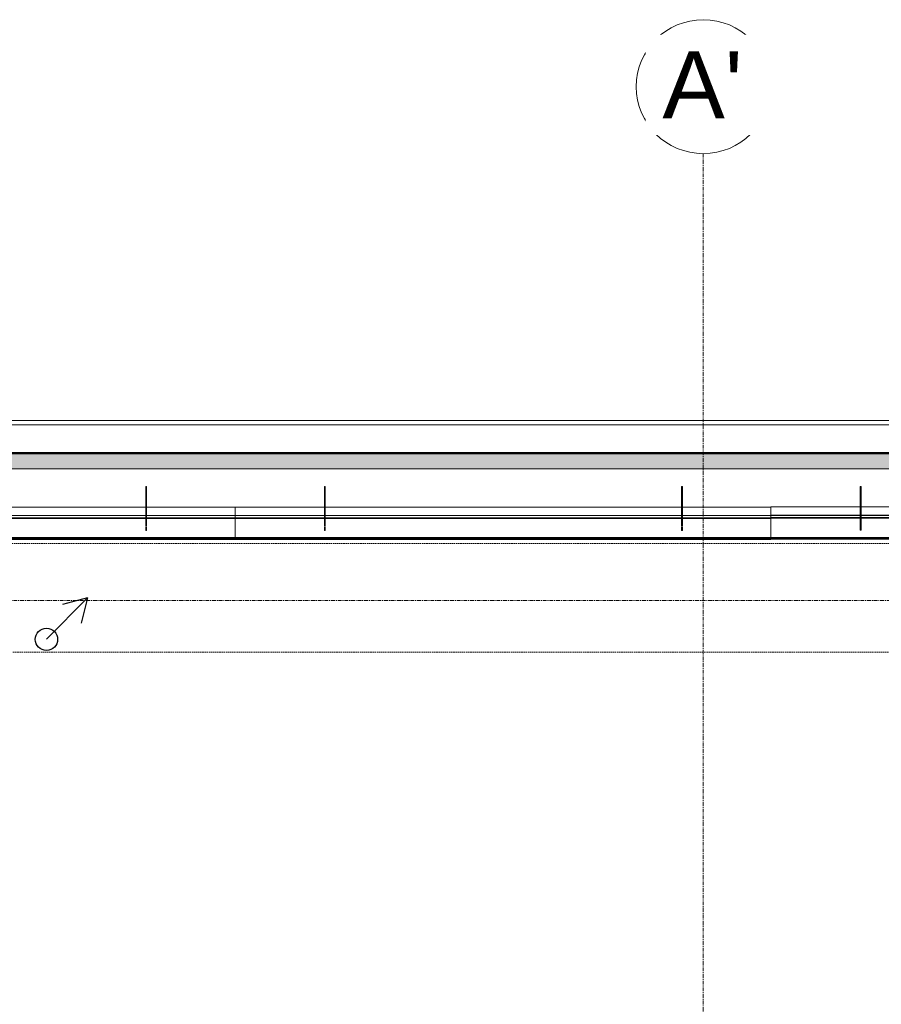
# Model space of a CAD drawing. Header units: millimetres. Extents: x -37728 to 44100, y 631619 to 691915.
# Tile 163 of 256: x -33853 to -30959, y 676766 to 680073. Entities that reach past the tile are written whole.
import ezdxf

# ---------------------------------------------------------------- set-up
doc = ezdxf.new("R2010")
doc.units = ezdxf.units.MM
doc.linetypes.add('Linia siatki', pattern=[2.2225, 1.27, -0.3175, 0.3175, -0.3175])
doc.linetypes.add('Ukryty', pattern=[0.714375, 0.47625, -0.238125])
doc.layers.add('_XREF', color=7, linetype='Continuous')
for name, color, linetype, lineweight in [('A-DETL-HDLN', 252, 'Ukryty', 5), ('A-DETL-MBND', 252, 'Continuous', 5), ('A-ROOF-OTLN', 252, 'Continuous', 5), ('A-ROOF-PATT', 252, 'Continuous', 5), ('ins-kanaliza wentylacja', 2, 'Continuous', 30), ('S-GRID', 252, 'Continuous', 5), ('S-GRID-IDEN', 252, 'Continuous', 5)]:
    doc.layers.add(name, color=color, linetype=linetype, lineweight=lineweight)
doc.styles.add('Arial_2', font='arial.ttf', dxfattribs={"height": 22.5})

# ---------------------------------------------------------------- blocks, each defined once
blk = doc.blocks.new('Construction_Roof-Accessories_Lindab_KOTEGL - Construction_Roof-Accessories_Lindab_KOTEGL-9237828-Dach PB')
at = {"layer": 'A-DETL-MBND', "color": 252}
for p, q in [((63736.98, 66350.74), (63736.68, 66350.74)), ((63736.68, 66350.74), (63736.68, 66350.39)), ((63736.68, 66350.7), (63736.68, 66348.88)), ((63736.68, 66345.81), (63736.68, 66350.39)), ((63736.68, 66346.59), (63736.68, 66348.88)), ((63736.68, 66348.88), (63736.68, 66347.04)), ((63736.98, 66350.39), (63736.98, 66350.74)), ((63736.98, 66348.88), (63736.98, 66350.7)), ((63736.98, 66350.39), (63736.98, 66345.81)), ((63736.98, 66348.88), (63736.98, 66346.59)), ((63736.98, 66348.88), (63736.98, 66348.84)), ((63736.98, 66347.04), (63736.98, 66348.88)), ((63736.98, 66348.84), (63736.98, 66348.18)), ((63736.68, 66345.88), (63736.68, 66348.18)), ((63736.68, 66347.04), (63736.68, 66346.39)), ((63736.98, 66347.04), (63736.68, 66347.04)), ((63736.68, 66346.21), (63736.68, 66346.39)), ((63736.68, 66346.32), (63736.68, 66346.39)), ((63736.68, 66346.39), (63736.68, 66346.32)), ((63736.68, 66346.16), (63736.68, 66346.3)), ((63736.68, 66346.29), (63736.68, 66345.92)), ((63736.68, 66345.93), (63736.68, 66346.21)), ((63736.68, 66345.92), (63736.68, 66346.16)), ((63736.68, 66345.69), (63736.68, 66345.93)), ((63736.68, 66345.59), (63736.68, 66345.91)), ((63736.68, 66345.91), (63736.68, 66345.59)), ((63736.68, 66345.81), (63736.68, 66345.12)), ((63736.68, 66345.32), (63736.68, 66345.68)), ((63736.68, 66345.23), (63736.68, 66345.56)), ((63736.68, 66345.56), (63736.68, 66345.23)), ((63736.68, 66343.86), (63736.68, 66345.31)), ((63736.68, 66344.09), (63736.68, 66345.2)), ((63736.68, 66345.2), (63736.68, 66343.88)), ((63736.68, 66343.82), (63736.68, 66345.12)), ((63736.98, 66348.18), (63736.98, 66345.88)), ((63736.98, 66346.39), (63736.98, 66347.04)), ((63736.98, 66346.59), (63736.98, 66346.06)), ((63736.98, 66346.39), (63736.98, 66346.32)), ((63736.98, 66346.39), (63736.98, 66346.21)), ((63736.98, 66346.32), (63736.98, 66346.39)), ((63736.98, 66346.3), (63736.98, 66346.16)), ((63736.98, 66345.92), (63736.98, 66346.29)), ((63736.98, 66346.21), (63736.98, 66345.93)), ((63736.98, 66346.16), (63736.98, 66345.92)), ((63736.98, 66346.06), (63736.98, 66345.92)), ((63736.98, 66345.93), (63736.98, 66345.69)), ((63736.98, 66345.91), (63736.98, 66345.59)), ((63736.98, 66345.59), (63736.98, 66345.91)), ((63736.98, 66345.12), (63736.98, 66345.81)), ((63736.98, 66345.68), (63736.98, 66345.32)), ((63736.98, 66345.56), (63736.98, 66345.23)), ((63736.98, 66345.23), (63736.98, 66345.56)), ((63736.98, 66345.31), (63736.98, 66343.86)), ((63736.98, 66345.2), (63736.98, 66344.84)), ((63736.98, 66343.88), (63736.98, 66345.2)), ((63736.98, 66345.12), (63736.98, 66343.82)), ((63736.68, 66343.84), (63736.68, 66344.09)), ((63736.68, 66343.85), (63736.68, 66343.89)), ((63736.68, 66343.88), (63736.68, 66343.89)), ((63736.68, 66343.66), (63736.68, 66343.74)), ((63736.68, 66343.73), (63736.68, 66343.43)), ((63736.68, 66341.02), (63736.68, 66343.73)), ((63736.68, 66343.43), (63736.68, 66343.72)), ((63736.68, 66343.39), (63736.68, 66343.72)), ((63736.68, 66343.48), (63736.68, 66343.71)), ((63736.68, 66343.43), (63736.68, 66343.66)), ((63736.68, 66343.18), (63736.68, 66343.43)), ((63736.68, 66343.09), (63736.68, 66343.41)), ((63736.68, 66343.41), (63736.68, 66341.06)), ((63736.68, 66342.82), (63736.68, 66343.18)), ((63736.68, 66341.95), (63736.68, 66343.09)), ((63736.68, 66341.68), (63736.68, 66342.82)), ((63736.68, 66341.59), (63736.68, 66341.95)), ((63736.98, 66344.84), (63736.98, 66344.45)), ((63736.98, 66344.45), (63736.98, 66344.09)), ((63736.98, 66344.09), (63736.98, 66343.84)), ((63736.98, 66343.89), (63736.98, 66343.85)), ((63736.98, 66343.74), (63736.98, 66343.43)), ((63736.98, 66343.73), (63736.98, 66341.02)), ((63736.98, 66343.43), (63736.98, 66343.73)), ((63736.98, 66343.72), (63736.98, 66343.61)), ((63736.98, 66343.72), (63736.98, 66343.56)), ((63736.98, 66343.71), (63736.98, 66343.48)), ((63736.98, 66343.61), (63736.98, 66343.39)), ((63736.98, 66343.43), (63736.98, 66343.18)), ((63736.98, 66343.41), (63736.98, 66343.09)), ((63736.98, 66341.06), (63736.98, 66343.41)), ((63736.98, 66343.18), (63736.98, 66342.82)), ((63736.98, 66343.09), (63736.98, 66341.95)), ((63736.98, 66342.82), (63736.98, 66342.44)), ((63736.98, 66342.44), (63736.98, 66342.05)), ((63736.98, 66342.05), (63736.98, 66341.68)), ((63736.98, 66341.95), (63736.98, 66341.59)), ((63736.68, 66341.11), (63736.68, 66341.68)), ((63736.68, 66341.06), (63736.68, 66341.59)), ((63736.68, 66341.01), (63736.68, 66341.11)), ((63736.68, 66340.98), (63736.68, 66340.92)), ((63736.68, 66340.34), (63736.68, 66340.98)), ((63736.68, 66340.92), (63736.68, 66340.97)), ((63736.68, 66340.89), (63736.68, 66340.95)), ((63736.68, 66340.89), (63736.68, 66340.92)), ((63736.68, 66340.92), (63736.68, 66340.34)), ((63736.68, 66340.89), (63736.68, 66340.89)), ((63736.68, 66340.04), (63736.68, 66337.52)), ((63736.68, 66337.52), (63736.68, 66340.04)), ((63736.98, 66341.68), (63736.98, 66341.11)), ((63736.98, 66341.59), (63736.98, 66341.29)), ((63736.98, 66341.29), (63736.98, 66341.06)), ((63736.98, 66341.11), (63736.98, 66341.01)), ((63736.98, 66340.98), (63736.98, 66340.34)), ((63736.98, 66340.92), (63736.98, 66340.98)), ((63736.98, 66340.97), (63736.98, 66340.89)), ((63736.98, 66340.34), (63736.98, 66340.92)), ((63736.98, 66340.04), (63736.98, 66337.52)), ((63736.98, 66337.52), (63736.98, 66340.04)), ((63736.68, 66337.37), (63736.68, 66336.01)), ((63736.68, 66336.01), (63736.68, 66337.37)), ((63736.68, 66336.01), (63736.98, 66336.01)), ((63736.98, 66337.37), (63736.98, 66336.01)), ((63736.98, 66336.01), (63736.98, 66337.37))]:
    blk.add_line(p, q, dxfattribs=at)
blk = doc.blocks.new('Construction_Roof-Accessories_Lindab_KOTEGL - Construction_Roof-Accessories_Lindab_KOTEGL-V18-Dach PB')
at = {"layer": 'A-DETL-MBND', "color": 252}
for p, q in [((63616.98, 66350.74), (63616.68, 66350.74)), ((63616.68, 66350.74), (63616.68, 66350.39)), ((63616.68, 66350.7), (63616.68, 66348.88)), ((63616.68, 66345.81), (63616.68, 66350.39)), ((63616.68, 66346.59), (63616.68, 66348.88)), ((63616.68, 66348.88), (63616.68, 66347.04)), ((63616.98, 66350.39), (63616.98, 66350.74)), ((63616.98, 66348.88), (63616.98, 66350.7)), ((63616.98, 66350.39), (63616.98, 66345.81)), ((63616.98, 66348.88), (63616.98, 66346.59)), ((63616.98, 66347.04), (63616.98, 66348.88)), ((63616.68, 66346.68), (63616.68, 66348.18)), ((63616.68, 66347.04), (63616.68, 66346.39)), ((63616.98, 66347.04), (63616.68, 66347.04)), ((63616.68, 66345.88), (63616.68, 66346.68)), ((63616.68, 66346.21), (63616.68, 66346.39)), ((63616.68, 66346.32), (63616.68, 66346.39)), ((63616.68, 66346.39), (63616.68, 66346.32)), ((63616.68, 66345.92), (63616.68, 66346.3)), ((63616.68, 66346.29), (63616.68, 66345.92)), ((63616.68, 66345.93), (63616.68, 66346.21)), ((63616.68, 66345.69), (63616.68, 66345.93)), ((63616.68, 66345.59), (63616.68, 66345.91)), ((63616.68, 66345.91), (63616.68, 66345.59)), ((63616.68, 66345.81), (63616.68, 66345.12)), ((63616.68, 66345.32), (63616.68, 66345.68)), ((63616.68, 66345.23), (63616.68, 66345.56)), ((63616.68, 66345.56), (63616.68, 66345.23)), ((63616.68, 66343.86), (63616.68, 66345.31)), ((63616.68, 66344.09), (63616.68, 66345.2)), ((63616.68, 66345.2), (63616.68, 66343.88)), ((63616.68, 66343.83), (63616.68, 66345.12)), ((63616.98, 66348.18), (63616.98, 66345.88)), ((63616.98, 66346.39), (63616.98, 66347.04)), ((63616.98, 66346.59), (63616.98, 66345.88)), ((63616.98, 66346.39), (63616.98, 66345.98)), ((63616.98, 66346.32), (63616.98, 66346.39)), ((63616.98, 66346.3), (63616.98, 66345.92)), ((63616.98, 66345.92), (63616.98, 66346.29)), ((63616.98, 66345.98), (63616.98, 66345.93)), ((63616.98, 66345.93), (63616.98, 66345.69)), ((63616.98, 66345.91), (63616.98, 66345.59)), ((63616.98, 66345.59), (63616.98, 66345.91)), ((63616.98, 66345.12), (63616.98, 66345.81)), ((63616.98, 66345.68), (63616.98, 66345.32)), ((63616.98, 66345.56), (63616.98, 66345.23)), ((63616.98, 66345.23), (63616.98, 66345.56)), ((63616.98, 66345.31), (63616.98, 66343.86)), ((63616.98, 66345.2), (63616.98, 66344.09)), ((63616.98, 66343.88), (63616.98, 66345.2)), ((63616.98, 66345.12), (63616.98, 66343.83)), ((63616.68, 66343.85), (63616.68, 66344.09)), ((63616.68, 66343.85), (63616.68, 66343.89)), ((63616.68, 66343.43), (63616.68, 66343.74)), ((63616.68, 66343.73), (63616.68, 66343.43)), ((63616.68, 66341.02), (63616.68, 66343.73)), ((63616.68, 66343.43), (63616.68, 66343.72)), ((63616.68, 66343.39), (63616.68, 66343.72)), ((63616.68, 66343.48), (63616.68, 66343.71)), ((63616.68, 66343.18), (63616.68, 66343.43)), ((63616.68, 66343.39), (63616.68, 66343.43)), ((63616.68, 66341.95), (63616.68, 66343.41)), ((63616.68, 66343.41), (63616.68, 66341.06)), ((63616.68, 66342.44), (63616.68, 66343.18)), ((63616.68, 66341.11), (63616.68, 66342.44)), ((63616.68, 66341.59), (63616.68, 66341.95)), ((63616.98, 66344.09), (63616.98, 66343.85)), ((63616.98, 66343.89), (63616.98, 66343.85)), ((63616.98, 66343.74), (63616.98, 66343.43)), ((63616.98, 66343.73), (63616.98, 66341.02)), ((63616.98, 66343.43), (63616.98, 66343.73)), ((63616.98, 66343.72), (63616.98, 66343.39)), ((63616.98, 66343.71), (63616.98, 66343.48)), ((63616.98, 66343.43), (63616.98, 66343.18)), ((63616.98, 66343.41), (63616.98, 66341.59)), ((63616.98, 66341.06), (63616.98, 66343.41)), ((63616.98, 66343.18), (63616.98, 66341.11)), ((63616.68, 66341.06), (63616.68, 66341.59)), ((63616.68, 66341.01), (63616.68, 66341.11)), ((63616.68, 66340.98), (63616.68, 66340.92)), ((63616.68, 66340.34), (63616.68, 66340.98)), ((63616.68, 66340.89), (63616.68, 66340.97)), ((63616.68, 66340.92), (63616.68, 66340.34)), ((63616.68, 66340.05), (63616.68, 66337.52)), ((63616.68, 66337.52), (63616.68, 66340.05)), ((63616.98, 66341.59), (63616.98, 66341.29)), ((63616.98, 66341.29), (63616.98, 66341.06)), ((63616.98, 66341.11), (63616.98, 66341.01)), ((63616.98, 66340.98), (63616.98, 66340.34)), ((63616.98, 66340.92), (63616.98, 66340.98)), ((63616.98, 66340.97), (63616.98, 66340.89)), ((63616.98, 66340.34), (63616.98, 66340.92)), ((63616.98, 66340.05), (63616.98, 66337.52)), ((63616.98, 66337.52), (63616.98, 66340.05)), ((63616.68, 66337.37), (63616.68, 66336.01)), ((63616.68, 66336.01), (63616.68, 66337.37)), ((63616.68, 66336.01), (63616.98, 66336.01)), ((63616.98, 66337.37), (63616.98, 66336.01)), ((63616.98, 66336.01), (63616.98, 66337.37))]:
    blk.add_line(p, q, dxfattribs=at)
blk = doc.blocks.new('Construction_Roof-Accessories_Lindab_SNO_KOTEGL - Construction_Roof-Accessories_Lindab_SNO-9237829-Dach PB')
at = {"layer": 'A-DETL-MBND', "color": 252}
for p, q in [((63766.68, 66343.86), (63586.68, 66343.86)), ((63586.68, 66343.86), (63586.68, 66343.82)), ((63586.68, 66343.86), (63586.68, 66343.75)), ((63586.68, 66341.02), (63586.68, 66343.75)), ((63586.68, 66343.73), (63586.68, 66343.74)), ((63586.68, 66343.69), (63586.68, 66343.74)), ((63586.68, 66341.02), (63586.68, 66343.73)), ((63586.68, 66343.73), (63586.68, 66341.02)), ((63586.68, 66343.69), (63586.68, 66341.02)), ((63766.68, 66343.82), (63766.68, 66343.86)), ((63766.68, 66343.75), (63766.68, 66343.86)), ((63766.68, 66343.75), (63766.68, 66341.09)), ((63766.68, 66343.74), (63766.68, 66343.73)), ((63766.68, 66343.74), (63766.68, 66343.73)), ((63766.68, 66341.09), (63766.68, 66343.73)), ((63766.68, 66343.73), (63766.68, 66343.69)), ((63766.68, 66343.73), (63766.68, 66341.09)), ((63766.68, 66341.09), (63766.68, 66343.69)), ((63586.68, 66340.98), (63586.68, 66341.02)), ((63586.68, 66341.02), (63766.68, 66341.02)), ((63586.68, 66340.34), (63586.68, 66340.98)), ((63586.68, 66340.98), (63586.68, 66340.34)), ((63586.68, 66340.34), (63586.68, 66340.98)), ((63586.68, 66340.98), (63586.68, 66340.37)), ((63586.68, 66340.34), (63586.68, 66340.98)), ((63586.68, 66340.98), (63586.68, 66340.34)), ((63586.68, 66340.98), (63766.68, 66340.98)), ((63586.68, 66340.34), (63586.68, 66340.04)), ((63586.68, 66340.16), (63586.68, 66340.3)), ((63586.68, 66340.16), (63586.68, 66340.29)), ((63586.68, 66340.29), (63766.68, 66340.29)), ((63586.68, 66340.22), (63766.68, 66340.22)), ((63586.68, 66340.1), (63586.68, 66340.16)), ((63586.68, 66340.16), (63586.68, 66340.1)), ((63586.68, 66340.15), (63586.68, 66340.04)), ((63586.68, 66340.04), (63766.68, 66340.04)), ((63586.68, 66337.52), (63586.68, 66340.04)), ((63586.68, 66340.04), (63586.68, 66337.63)), ((63766.68, 66341.02), (63766.68, 66340.98)), ((63766.68, 66340.4), (63766.68, 66340.98)), ((63766.68, 66340.98), (63766.68, 66340.4)), ((63766.68, 66340.4), (63766.68, 66340.98)), ((63766.68, 66340.98), (63766.68, 66340.34)), ((63766.68, 66340.4), (63766.68, 66340.98)), ((63766.68, 66340.98), (63766.68, 66340.4)), ((63766.68, 66340.04), (63766.68, 66340.34)), ((63766.68, 66340.3), (63766.68, 66340.16)), ((63766.68, 66340.29), (63766.68, 66340.24)), ((63766.68, 66340.24), (63766.68, 66340.16)), ((63766.68, 66340.09), (63766.68, 66340.15)), ((63766.68, 66340.04), (63766.68, 66340.09)), ((63766.68, 66337.63), (63766.68, 66340.04)), ((63766.68, 66340.04), (63766.68, 66337.52)), ((63586.68, 66337.63), (63586.68, 66337.49)), ((63586.68, 66337.37), (63586.68, 66337.52)), ((63586.68, 66333.58), (63586.68, 66337.37)), ((63586.68, 66337.37), (63586.68, 66337.31)), ((63586.68, 66337.31), (63586.68, 66333.58)), ((63766.68, 66337.49), (63766.68, 66337.63)), ((63766.68, 66337.52), (63766.68, 66337.37)), ((63766.68, 66337.31), (63766.68, 66337.37)), ((63766.68, 66337.37), (63766.68, 66333.58)), ((63766.68, 66333.58), (63766.68, 66337.31)), ((63586.68, 66333.58), (63586.68, 66332.98)), ((63586.68, 66333.58), (63766.68, 66333.58)), ((63586.68, 66333.53), (63766.68, 66333.53)), ((63586.68, 66333.39), (63586.68, 66333.46)), ((63586.68, 66333.31), (63586.68, 66333.38)), ((63586.68, 66333.11), (63586.68, 66333.26)), ((63586.68, 66333.26), (63586.68, 66333.18)), ((63586.68, 66333.26), (63766.68, 66333.26)), ((63586.68, 66333.19), (63586.68, 66333.25)), ((63586.68, 66333.1), (63586.68, 66333.19)), ((63586.68, 66333.14), (63766.68, 66333.14)), ((63586.68, 66333.1), (63586.68, 66333.11)), ((63586.68, 66333.1), (63586.68, 66333.04)), ((63586.68, 66332.99), (63586.68, 66332.98)), ((63586.68, 66332.98), (63766.68, 66332.98)), ((63766.68, 66332.98), (63766.68, 66333.58)), ((63766.68, 66333.45), (63766.68, 66333.39)), ((63766.68, 66333.18), (63766.68, 66333.25)), ((63766.68, 66333.25), (63766.68, 66333.18)), ((63766.68, 66333.25), (63766.68, 66333.19)), ((63766.68, 66333.19), (63766.68, 66333.14)), ((63766.68, 66333.14), (63766.68, 66333.11)), ((63766.68, 66333.11), (63766.68, 66333.1)), ((63766.68, 66333.11), (63766.68, 66333.1)), ((63766.68, 66332.98), (63766.68, 66332.99))]:
    blk.add_line(p, q, dxfattribs=at)
blk = doc.blocks.new('Construction_Roof-Accessories_Lindab_KOTEGL - Construction_Roof-Accessories_Lindab_KOTEGL-V20-Dach PB')
at = {"layer": 'A-DETL-MBND', "color": 252}
for p, q in [((63796.98, 66350.8), (63796.68, 66350.8)), ((63796.68, 66350.8), (63796.68, 66350.45)), ((63796.68, 66350.77), (63796.68, 66348.95)), ((63796.68, 66345.87), (63796.68, 66350.45)), ((63796.68, 66347.01), (63796.68, 66348.95)), ((63796.68, 66348.95), (63796.68, 66347.11)), ((63796.98, 66350.45), (63796.98, 66350.8)), ((63796.98, 66348.95), (63796.98, 66350.77)), ((63796.98, 66350.45), (63796.98, 66345.87)), ((63796.98, 66348.95), (63796.98, 66346.66)), ((63796.98, 66347.11), (63796.98, 66348.95)), ((63796.68, 66347.11), (63796.68, 66348.24)), ((63796.68, 66346.74), (63796.68, 66347.11)), ((63796.68, 66347.11), (63796.68, 66346.45)), ((63796.98, 66347.11), (63796.68, 66347.11)), ((63796.68, 66346.66), (63796.68, 66347.01)), ((63796.68, 66346.43), (63796.68, 66346.74)), ((63796.68, 66345.95), (63796.68, 66346.66)), ((63796.68, 66345.99), (63796.68, 66346.45)), ((63796.68, 66346.45), (63796.68, 66346.39)), ((63796.68, 66345.99), (63796.68, 66346.36)), ((63796.68, 66346.35), (63796.68, 66345.99)), ((63796.68, 66345.75), (63796.68, 66345.99)), ((63796.68, 66345.66), (63796.68, 66345.98)), ((63796.68, 66345.98), (63796.68, 66345.66)), ((63796.68, 66345.87), (63796.68, 66345.19)), ((63796.68, 66345.39), (63796.68, 66345.75)), ((63796.68, 66345.29), (63796.68, 66345.62)), ((63796.68, 66345.62), (63796.68, 66345.29)), ((63796.68, 66343.93), (63796.68, 66345.37)), ((63796.68, 66344.16), (63796.68, 66345.27)), ((63796.68, 66345.27), (63796.68, 66343.95)), ((63796.68, 66343.9), (63796.68, 66345.19)), ((63796.98, 66348.24), (63796.98, 66345.95)), ((63796.98, 66346.45), (63796.98, 66347.11)), ((63796.98, 66346.45), (63796.98, 66346.39)), ((63796.98, 66346.45), (63796.98, 66346.45)), ((63796.98, 66346.45), (63796.98, 66346.41)), ((63796.98, 66346.39), (63796.98, 66346.45)), ((63796.98, 66346.41), (63796.98, 66346.28)), ((63796.98, 66346.36), (63796.98, 66346.22)), ((63796.98, 66345.99), (63796.98, 66346.35)), ((63796.98, 66346.28), (63796.98, 66346.05)), ((63796.98, 66346.22), (63796.98, 66345.99)), ((63796.98, 66346.05), (63796.98, 66345.99)), ((63796.98, 66345.99), (63796.98, 66345.75)), ((63796.98, 66345.98), (63796.98, 66345.66)), ((63796.98, 66345.66), (63796.98, 66345.98)), ((63796.98, 66345.19), (63796.98, 66345.87)), ((63796.98, 66345.75), (63796.98, 66345.39)), ((63796.98, 66345.62), (63796.98, 66345.29)), ((63796.98, 66345.29), (63796.98, 66345.62)), ((63796.98, 66345.37), (63796.98, 66345)), ((63796.98, 66345.27), (63796.98, 66344.16)), ((63796.98, 66343.95), (63796.98, 66345.27)), ((63796.98, 66345.19), (63796.98, 66343.9)), ((63796.68, 66343.91), (63796.68, 66344.16)), ((63796.68, 66343.91), (63796.68, 66343.95)), ((63796.68, 66343.49), (63796.68, 66343.8)), ((63796.68, 66343.79), (63796.68, 66343.49)), ((63796.68, 66341.09), (63796.68, 66343.79)), ((63796.68, 66343.55), (63796.68, 66343.78)), ((63796.68, 66343.45), (63796.68, 66343.78)), ((63796.68, 66343.25), (63796.68, 66343.5)), ((63796.68, 66341.66), (63796.68, 66343.47)), ((63796.68, 66343.47), (63796.68, 66341.13)), ((63796.68, 66341.07), (63796.68, 66343.25)), ((63796.98, 66345), (63796.98, 66343.93)), ((63796.98, 66344.16), (63796.98, 66343.91)), ((63796.98, 66343.95), (63796.98, 66343.95)), ((63796.98, 66343.95), (63796.98, 66343.91)), ((63796.98, 66343.8), (63796.98, 66343.49)), ((63796.98, 66343.79), (63796.98, 66341.09)), ((63796.98, 66343.49), (63796.98, 66343.79)), ((63796.98, 66343.78), (63796.98, 66343.55)), ((63796.98, 66343.78), (63796.98, 66343.45)), ((63796.98, 66343.5), (63796.98, 66343.25)), ((63796.98, 66343.47), (63796.98, 66341.66)), ((63796.98, 66341.13), (63796.98, 66343.47)), ((63796.98, 66343.25), (63796.98, 66341.07)), ((63796.68, 66341.13), (63796.68, 66341.66)), ((63796.68, 66341.05), (63796.68, 66340.99)), ((63796.68, 66340.4), (63796.68, 66341.05)), ((63796.68, 66340.95), (63796.68, 66341.04)), ((63796.68, 66340.99), (63796.68, 66340.4)), ((63796.68, 66340.11), (63796.68, 66337.58)), ((63796.68, 66337.58), (63796.68, 66340.11)), ((63796.98, 66341.66), (63796.98, 66341.13)), ((63796.98, 66341.05), (63796.98, 66340.4)), ((63796.98, 66340.99), (63796.98, 66341.05)), ((63796.98, 66341.04), (63796.98, 66340.95)), ((63796.98, 66340.4), (63796.98, 66340.99)), ((63796.98, 66340.11), (63796.98, 66337.58)), ((63796.98, 66337.58), (63796.98, 66340.11)), ((63796.68, 66337.43), (63796.68, 66336.08)), ((63796.68, 66336.08), (63796.68, 66337.43)), ((63796.68, 66336.08), (63796.98, 66336.08)), ((63796.98, 66337.43), (63796.98, 66336.08)), ((63796.98, 66336.08), (63796.98, 66337.43))]:
    blk.add_line(p, q, dxfattribs=at)
blk = doc.blocks.new('Construction_Roof-Accessories_Lindab_SNO_KOTEGL - Construction_Roof-Accessories_Lindab_SNO-V21-Dach PB')
at = {"layer": 'A-DETL-MBND', "color": 252}
for p, q in [((63946.68, 66343.92), (63766.68, 66343.92)), ((63766.68, 66343.92), (63766.68, 66343.89)), ((63766.68, 66343.92), (63766.68, 66343.82)), ((63766.68, 66341.09), (63766.68, 66343.82)), ((63766.68, 66343.79), (63766.68, 66343.81)), ((63766.68, 66343.79), (63766.68, 66343.81)), ((63766.68, 66343.76), (63766.68, 66343.79)), ((63766.68, 66343.75), (63766.68, 66341.09)), ((63766.68, 66341.09), (63766.68, 66343.73)), ((63766.68, 66343.73), (63766.68, 66341.09)), ((63946.68, 66343.89), (63946.68, 66343.92)), ((63946.68, 66343.82), (63946.68, 66343.92)), ((63946.68, 66343.82), (63946.68, 66341.09)), ((63946.68, 66343.81), (63946.68, 66343.8)), ((63946.68, 66343.81), (63946.68, 66343.79)), ((63946.68, 66343.8), (63946.68, 66343.79)), ((63946.68, 66343.79), (63946.68, 66343.76)), ((63946.68, 66341.09), (63946.68, 66343.75)), ((63946.68, 66341.09), (63946.68, 66343.73)), ((63946.68, 66343.73), (63946.68, 66341.09)), ((63766.68, 66341.05), (63766.68, 66341.09)), ((63766.68, 66341.09), (63946.68, 66341.09)), ((63766.68, 66340.98), (63766.68, 66341.05)), ((63766.68, 66341.05), (63946.68, 66341.05)), ((63766.68, 66340.4), (63766.68, 66340.98)), ((63766.68, 66340.98), (63766.68, 66340.4)), ((63766.68, 66340.4), (63766.68, 66340.98)), ((63766.68, 66340.98), (63766.68, 66340.44)), ((63766.68, 66340.4), (63766.68, 66340.98)), ((63766.68, 66340.98), (63766.68, 66340.4)), ((63766.68, 66340.4), (63766.68, 66340.33)), ((63766.68, 66340.23), (63766.68, 66340.37)), ((63766.68, 66340.3), (63766.68, 66340.36)), ((63766.68, 66340.36), (63946.68, 66340.36)), ((63766.68, 66340.31), (63766.68, 66340.24)), ((63766.68, 66340.23), (63766.68, 66340.3)), ((63766.68, 66340.29), (63946.68, 66340.29)), ((63766.68, 66340.23), (63766.68, 66340.11)), ((63766.68, 66340.21), (63766.68, 66340.15)), ((63766.68, 66340.15), (63766.68, 66340.11)), ((63766.68, 66340.11), (63946.68, 66340.11)), ((63766.68, 66337.58), (63766.68, 66340.04)), ((63766.68, 66340.04), (63766.68, 66337.69)), ((63946.68, 66341.09), (63946.68, 66341.05)), ((63946.68, 66341.05), (63946.68, 66340.98)), ((63946.68, 66340.4), (63946.68, 66340.98)), ((63946.68, 66340.98), (63946.68, 66340.4)), ((63946.68, 66340.44), (63946.68, 66340.98)), ((63946.68, 66340.98), (63946.68, 66340.4)), ((63946.68, 66340.4), (63946.68, 66340.98)), ((63946.68, 66340.98), (63946.68, 66340.4)), ((63946.68, 66340.33), (63946.68, 66340.4)), ((63946.68, 66340.37), (63946.68, 66340.23)), ((63946.68, 66340.36), (63946.68, 66340.23)), ((63946.68, 66340.24), (63946.68, 66340.31)), ((63946.68, 66340.11), (63946.68, 66340.23)), ((63946.68, 66340.15), (63946.68, 66340.21)), ((63946.68, 66340.11), (63946.68, 66340.15)), ((63946.68, 66337.69), (63946.68, 66340.04)), ((63946.68, 66340.04), (63946.68, 66337.58)), ((63766.68, 66337.69), (63766.68, 66337.66)), ((63766.68, 66337.66), (63766.68, 66337.55)), ((63766.68, 66337.57), (63766.68, 66337.58)), ((63766.68, 66337.43), (63766.68, 66337.57)), ((63766.68, 66337.37), (63766.68, 66333.65)), ((63766.68, 66333.65), (63766.68, 66337.37)), ((63946.68, 66337.55), (63946.68, 66337.69)), ((63946.68, 66337.58), (63946.68, 66337.46)), ((63946.68, 66337.46), (63946.68, 66337.43)), ((63946.68, 66337.37), (63946.68, 66333.65)), ((63946.68, 66333.65), (63946.68, 66337.37)), ((63766.68, 66333.65), (63766.68, 66333.58)), ((63766.68, 66333.65), (63946.68, 66333.65)), ((63766.68, 66333.6), (63946.68, 66333.6)), ((63766.68, 66333.55), (63766.68, 66333.48)), ((63766.68, 66333.38), (63766.68, 66333.44)), ((63766.68, 66333.44), (63766.68, 66333.38)), ((63766.68, 66333.34), (63766.68, 66333.28)), ((63766.68, 66333.32), (63946.68, 66333.32)), ((63766.68, 66333.17), (63766.68, 66333.31)), ((63766.68, 66333.18), (63766.68, 66333.25)), ((63766.68, 66333.25), (63766.68, 66333.18)), ((63766.68, 66333.2), (63946.68, 66333.2)), ((63766.68, 66333.17), (63766.68, 66333.18)), ((63766.68, 66333.17), (63766.68, 66333.05)), ((63766.68, 66333.06), (63766.68, 66333.05)), ((63766.68, 66333.05), (63946.68, 66333.05)), ((63766.68, 66333.05), (63766.68, 66333.05)), ((63946.68, 66333.58), (63946.68, 66333.65)), ((63946.68, 66333.48), (63946.68, 66333.55)), ((63946.68, 66333.38), (63946.68, 66333.44)), ((63946.68, 66333.44), (63946.68, 66333.38)), ((63946.68, 66333.28), (63946.68, 66333.34)), ((63946.68, 66333.31), (63946.68, 66333.17)), ((63946.68, 66333.18), (63946.68, 66333.25)), ((63946.68, 66333.25), (63946.68, 66333.18)), ((63946.68, 66333.18), (63946.68, 66333.17)), ((63946.68, 66333.05), (63946.68, 66333.17)), ((63946.68, 66333.17), (63946.68, 66333.17)), ((63946.68, 66333.05), (63946.68, 66333.06))]:
    blk.add_line(p, q, dxfattribs=at)
blk = doc.blocks.new('Construction_Roof-Accessories_Lindab_KOTEGL - Construction_Roof-Accessories_Lindab_KOTEGL-V29-Dach PB')
at = {"layer": 'A-DETL-MBND', "color": 252}
for p, q in [((63556.98, 66350.74), (63556.68, 66350.74)), ((63556.68, 66350.74), (63556.68, 66350.39)), ((63556.68, 66350.7), (63556.68, 66348.88)), ((63556.68, 66345.81), (63556.68, 66350.39)), ((63556.68, 66346.59), (63556.68, 66348.88)), ((63556.68, 66348.88), (63556.68, 66347.04)), ((63556.98, 66350.39), (63556.98, 66350.74)), ((63556.98, 66348.88), (63556.98, 66350.7)), ((63556.98, 66350.39), (63556.98, 66345.81)), ((63556.98, 66348.88), (63556.98, 66346.59)), ((63556.98, 66347.04), (63556.98, 66348.88)), ((63556.68, 66345.88), (63556.68, 66348.18)), ((63556.68, 66347.04), (63556.68, 66346.39)), ((63556.98, 66347.04), (63556.68, 66347.04)), ((63556.68, 66345.93), (63556.68, 66346.39)), ((63556.68, 66346.39), (63556.68, 66346.32)), ((63556.68, 66345.92), (63556.68, 66346.3)), ((63556.68, 66346.29), (63556.68, 66345.92)), ((63556.68, 66345.69), (63556.68, 66345.93)), ((63556.68, 66345.59), (63556.68, 66345.91)), ((63556.68, 66345.91), (63556.68, 66345.59)), ((63556.68, 66345.81), (63556.68, 66345.12)), ((63556.68, 66345.32), (63556.68, 66345.68)), ((63556.68, 66345.23), (63556.68, 66345.56)), ((63556.68, 66345.56), (63556.68, 66345.23)), ((63556.68, 66343.86), (63556.68, 66345.31)), ((63556.68, 66344.09), (63556.68, 66345.2)), ((63556.68, 66345.2), (63556.68, 66343.88)), ((63556.68, 66343.82), (63556.68, 66345.12)), ((63556.98, 66348.18), (63556.98, 66345.88)), ((63556.98, 66346.39), (63556.98, 66347.04)), ((63556.98, 66346.39), (63556.98, 66345.93)), ((63556.98, 66346.32), (63556.98, 66346.39)), ((63556.98, 66346.3), (63556.98, 66345.92)), ((63556.98, 66345.92), (63556.98, 66346.29)), ((63556.98, 66345.93), (63556.98, 66345.69)), ((63556.98, 66345.91), (63556.98, 66345.59)), ((63556.98, 66345.59), (63556.98, 66345.91)), ((63556.98, 66345.12), (63556.98, 66345.81)), ((63556.98, 66345.68), (63556.98, 66345.32)), ((63556.98, 66345.56), (63556.98, 66345.23)), ((63556.98, 66345.23), (63556.98, 66345.56)), ((63556.98, 66345.31), (63556.98, 66343.86)), ((63556.98, 66345.2), (63556.98, 66344.09)), ((63556.98, 66343.88), (63556.98, 66345.2)), ((63556.98, 66345.12), (63556.98, 66343.82)), ((63556.68, 66343.84), (63556.68, 66344.09)), ((63556.68, 66343.85), (63556.68, 66343.89)), ((63556.68, 66343.43), (63556.68, 66343.74)), ((63556.68, 66343.73), (63556.68, 66343.43)), ((63556.68, 66341.02), (63556.68, 66343.73)), ((63556.68, 66343.39), (63556.68, 66343.72)), ((63556.68, 66343.39), (63556.68, 66343.72)), ((63556.68, 66343.48), (63556.68, 66343.71)), ((63556.68, 66343.18), (63556.68, 66343.43)), ((63556.68, 66342.33), (63556.68, 66343.41)), ((63556.68, 66343.41), (63556.68, 66341.06)), ((63556.68, 66342.05), (63556.68, 66343.18)), ((63556.68, 66341.59), (63556.68, 66342.33)), ((63556.68, 66341.68), (63556.68, 66342.05)), ((63556.98, 66344.09), (63556.98, 66343.84)), ((63556.98, 66343.89), (63556.98, 66343.85)), ((63556.98, 66343.74), (63556.98, 66343.43)), ((63556.98, 66343.73), (63556.98, 66341.02)), ((63556.98, 66343.43), (63556.98, 66343.73)), ((63556.98, 66343.72), (63556.98, 66343.56)), ((63556.98, 66343.72), (63556.98, 66343.61)), ((63556.98, 66343.71), (63556.98, 66343.48)), ((63556.98, 66343.61), (63556.98, 66343.45)), ((63556.98, 66343.56), (63556.98, 66343.43)), ((63556.98, 66343.45), (63556.98, 66343.39)), ((63556.98, 66343.43), (63556.98, 66343.18)), ((63556.98, 66343.43), (63556.98, 66343.39)), ((63556.98, 66343.41), (63556.98, 66343.09)), ((63556.98, 66341.06), (63556.98, 66343.41)), ((63556.98, 66343.18), (63556.98, 66342.05)), ((63556.98, 66343.09), (63556.98, 66341.59)), ((63556.98, 66342.05), (63556.98, 66341.68)), ((63556.68, 66341.01), (63556.68, 66341.68)), ((63556.68, 66341.29), (63556.68, 66341.59)), ((63556.68, 66341.06), (63556.68, 66341.29)), ((63556.68, 66340.98), (63556.68, 66340.92)), ((63556.68, 66340.34), (63556.68, 66340.98)), ((63556.68, 66340.89), (63556.68, 66340.97)), ((63556.68, 66340.92), (63556.68, 66340.34)), ((63556.68, 66340.04), (63556.68, 66337.52)), ((63556.68, 66337.52), (63556.68, 66340.04)), ((63556.98, 66341.68), (63556.98, 66341.36)), ((63556.98, 66341.59), (63556.98, 66341.06)), ((63556.98, 66341.36), (63556.98, 66341.11)), ((63556.98, 66341.11), (63556.98, 66341.01)), ((63556.98, 66340.98), (63556.98, 66340.34)), ((63556.98, 66340.92), (63556.98, 66340.98)), ((63556.98, 66340.97), (63556.98, 66340.89)), ((63556.98, 66340.95), (63556.98, 66340.89)), ((63556.98, 66340.34), (63556.98, 66340.92)), ((63556.98, 66340.89), (63556.98, 66340.89)), ((63556.98, 66340.04), (63556.98, 66337.52)), ((63556.98, 66337.52), (63556.98, 66340.04)), ((63556.68, 66337.37), (63556.68, 66336.01)), ((63556.68, 66336.01), (63556.68, 66337.37)), ((63556.68, 66336.01), (63556.98, 66336.01)), ((63556.98, 66337.37), (63556.98, 66336.01)), ((63556.98, 66336.01), (63556.98, 66337.37))]:
    blk.add_line(p, q, dxfattribs=at)
blk = doc.blocks.new('Construction_Roof-Accessories_Lindab_SNO_KOTEGL - Construction_Roof-Accessories_Lindab_SNO-V31-Dach PB')
at = {"layer": 'A-DETL-MBND', "color": 252}
for p, q in [((63586.68, 66343.86), (63406.68, 66343.86)), ((63406.68, 66343.86), (63406.68, 66343.82)), ((63406.68, 66343.86), (63406.68, 66343.75)), ((63406.68, 66341.02), (63406.68, 66343.75)), ((63406.68, 66343.73), (63406.68, 66343.74)), ((63406.68, 66343.73), (63406.68, 66343.74)), ((63406.68, 66341.02), (63406.68, 66343.73)), ((63406.68, 66343.71), (63406.68, 66343.73)), ((63406.68, 66343.73), (63406.68, 66341.02)), ((63406.68, 66343.69), (63406.68, 66343.71)), ((63406.68, 66343.69), (63406.68, 66341.02)), ((63586.68, 66343.82), (63586.68, 66343.86)), ((63586.68, 66343.75), (63586.68, 66343.86)), ((63586.68, 66343.75), (63586.68, 66341.02)), ((63586.68, 66343.74), (63586.68, 66343.69)), ((63586.68, 66343.74), (63586.68, 66343.73)), ((63586.68, 66341.02), (63586.68, 66343.73)), ((63586.68, 66343.73), (63586.68, 66341.02)), ((63586.68, 66341.02), (63586.68, 66343.69)), ((63406.68, 66340.98), (63406.68, 66341.02)), ((63406.68, 66341.02), (63586.68, 66341.02)), ((63406.68, 66340.34), (63406.68, 66340.98)), ((63406.68, 66340.98), (63406.68, 66340.34)), ((63406.68, 66340.34), (63406.68, 66340.98)), ((63406.68, 66340.98), (63406.68, 66340.37)), ((63406.68, 66340.34), (63406.68, 66340.98)), ((63406.68, 66340.98), (63406.68, 66340.34)), ((63406.68, 66340.98), (63586.68, 66340.98)), ((63406.68, 66340.34), (63406.68, 66340.04)), ((63406.68, 66340.16), (63406.68, 66340.3)), ((63406.68, 66340.16), (63406.68, 66340.29)), ((63406.68, 66340.29), (63586.68, 66340.29)), ((63406.68, 66340.22), (63586.68, 66340.22)), ((63406.68, 66340.1), (63406.68, 66340.16)), ((63406.68, 66340.16), (63406.68, 66340.1)), ((63406.68, 66340.15), (63406.68, 66340.05)), ((63406.68, 66340.05), (63406.68, 66340.04)), ((63406.68, 66340.04), (63586.68, 66340.04)), ((63406.68, 66337.52), (63406.68, 66340.04)), ((63406.68, 66340.04), (63406.68, 66337.63)), ((63586.68, 66341.02), (63586.68, 66340.98)), ((63586.68, 66340.34), (63586.68, 66340.98)), ((63586.68, 66340.98), (63586.68, 66340.34)), ((63586.68, 66340.37), (63586.68, 66340.98)), ((63586.68, 66340.98), (63586.68, 66340.34)), ((63586.68, 66340.34), (63586.68, 66340.98)), ((63586.68, 66340.98), (63586.68, 66340.34)), ((63586.68, 66340.04), (63586.68, 66340.34)), ((63586.68, 66340.3), (63586.68, 66340.16)), ((63586.68, 66340.29), (63586.68, 66340.16)), ((63586.68, 66340.1), (63586.68, 66340.16)), ((63586.68, 66340.16), (63586.68, 66340.1)), ((63586.68, 66340.04), (63586.68, 66340.15)), ((63586.68, 66337.63), (63586.68, 66340.04)), ((63586.68, 66340.04), (63586.68, 66337.52)), ((63406.68, 66337.63), (63406.68, 66337.49)), ((63406.68, 66337.37), (63406.68, 66337.52)), ((63406.68, 66333.58), (63406.68, 66337.37)), ((63406.68, 66337.37), (63406.68, 66337.31)), ((63406.68, 66337.31), (63406.68, 66333.58)), ((63586.68, 66337.49), (63586.68, 66337.63)), ((63586.68, 66337.52), (63586.68, 66337.37)), ((63586.68, 66337.31), (63586.68, 66337.37)), ((63586.68, 66337.37), (63586.68, 66333.58)), ((63586.68, 66333.58), (63586.68, 66337.31)), ((63406.68, 66333.58), (63406.68, 66332.98)), ((63406.68, 66333.58), (63586.68, 66333.58)), ((63406.68, 66333.53), (63586.68, 66333.53)), ((63406.68, 66333.39), (63406.68, 66333.46)), ((63406.68, 66333.31), (63406.68, 66333.38)), ((63406.68, 66333.11), (63406.68, 66333.26)), ((63406.68, 66333.26), (63406.68, 66333.18)), ((63406.68, 66333.26), (63586.68, 66333.26)), ((63406.68, 66333.1), (63406.68, 66333.25)), ((63406.68, 66333.14), (63586.68, 66333.14)), ((63406.68, 66333.1), (63406.68, 66333.11)), ((63406.68, 66333.1), (63406.68, 66333.04)), ((63406.68, 66332.99), (63406.68, 66332.98)), ((63406.68, 66332.98), (63586.68, 66332.98)), ((63586.68, 66332.98), (63586.68, 66333.58)), ((63586.68, 66333.46), (63586.68, 66333.39)), ((63586.68, 66333.38), (63586.68, 66333.31)), ((63586.68, 66333.18), (63586.68, 66333.26)), ((63586.68, 66333.26), (63586.68, 66333.11)), ((63586.68, 66333.25), (63586.68, 66333.1)), ((63586.68, 66333.11), (63586.68, 66333.1)), ((63586.68, 66333.04), (63586.68, 66333.1)), ((63586.68, 66332.98), (63586.68, 66332.99))]:
    blk.add_line(p, q, dxfattribs=at)
blk = doc.blocks.new('Siatka - M_Symbol siatki - okrąg mniejszy-7853319-Dach PB')
at = {"layer": 'S-GRID-IDEN', "color": 252}
blk.add_circle((0, 0), 0.45, dxfattribs=at)
blk = doc.blocks.new('A$C4e31ac75')
at = {"layer": 'A-ROOF-PATT'}
blk.add_hatch(color=256, dxfattribs=at).paths.add_polyline_path([(-560.04, 2328.34), (19.55, 2328.34), (24.55, 2333.34), (-1109.48, 2333.34), (-1104.48, 2328.34), (-579.38, 2328.34)])
at = {"layer": 'A-DETL-HDLN'}
for p, q in [((-1104.43, 2303.25), (19.57, 2303.25)), ((-1068.21, 2266.77), (-18.21, 2266.77))]:
    blk.add_line(p, q, dxfattribs=at)
at = {"layer": 'A-DETL-MBND'}
for p, q in [((24.55, 2344.53), (-1109.48, 2344.53)), ((-1109.48, 2343.14), (24.55, 2343.14)), ((-1109.48, 2333.77), (24.55, 2333.77)), ((-1109.48, 2333.57), (24.55, 2333.57))]:
    blk.add_line(p, q, dxfattribs=at)
at = {"layer": 'A-ROOF-OTLN'}
for p, q in [((-1109.48, 2333.34), (24.55, 2333.34)), ((24.55, 2328.34), (-1109.48, 2328.34))]:
    blk.add_line(p, q, dxfattribs=at)
at = {"layer": 'S-GRID', "linetype": 'Linia siatki'}
for p, q in [((-741.35, 2434.18), (-741.35, 1320.54)), ((-1161.95, 2284.14), (156.7, 2284.14))]:
    blk.add_line(p, q, dxfattribs=at)
at = {"layer": 'A-DETL-MBND'}
for name in ['Construction_Roof-Accessories_Lindab_KOTEGL - Construction_Roof-Accessories_Lindab_KOTEGL-V29-Dach PB', 'Construction_Roof-Accessories_Lindab_KOTEGL - Construction_Roof-Accessories_Lindab_KOTEGL-V18-Dach PB', 'Construction_Roof-Accessories_Lindab_KOTEGL - Construction_Roof-Accessories_Lindab_KOTEGL-9237828-Dach PB', 'Construction_Roof-Accessories_Lindab_KOTEGL - Construction_Roof-Accessories_Lindab_KOTEGL-V20-Dach PB', 'Construction_Roof-Accessories_Lindab_SNO_KOTEGL - Construction_Roof-Accessories_Lindab_SNO-V31-Dach PB', 'Construction_Roof-Accessories_Lindab_SNO_KOTEGL - Construction_Roof-Accessories_Lindab_SNO-9237829-Dach PB', 'Construction_Roof-Accessories_Lindab_SNO_KOTEGL - Construction_Roof-Accessories_Lindab_SNO-V21-Dach PB']:
    blk.add_blockref(name, (-64485.3, -64028.37), dxfattribs=at)
at = {"layer": 'S-GRID-IDEN', "xscale": 49.99999999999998, "yscale": 49.99999999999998, "zscale": 49.99999999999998, "rotation": 180}
blk.add_blockref('Siatka - M_Symbol siatki - okrąg mniejszy-7853319-Dach PB', (-741.35, 2456.68), dxfattribs=at)
at = {"layer": 'S-GRID-IDEN', "insert": (-755.07, 2468.57), "char_height": 22.5, "width": 32.8692, "attachment_point": 1, "style": 'Arial_2', "bg_fill": 3, "box_fill_scale": 1.25, "bg_fill_color": 256, "bg_fill_true_color": 13158600, "bg_fill_transparency": 0}
blk.add_mtext("A'", dxfattribs=at)

msp = doc.modelspace()

# ---------------------------------------------------------------- block references
at = {"layer": '_XREF', "xscale": 10, "yscale": 10, "zscale": 10}
msp.add_blockref('A$C4e31ac75', (-24143.6, 655281.1), dxfattribs=at)

# ---------------------------------------------------------------- next in the draw order: linework, layer by layer
at = {"layer": 'ins-kanaliza wentylacja'}
for p, q in [((-33762.9, 677992.6), (-33625, 678130.5)), ((-33625, 678130.5), (-33709.3, 678108.7)), ((-33625, 678130.5), (-33646.9, 678046.3))]:
    msp.add_line(p, q, dxfattribs=at)
msp.add_circle((-33763.2, 677991.5), 37.5, dxfattribs=at)

doc.saveas('drawing.dxf')
